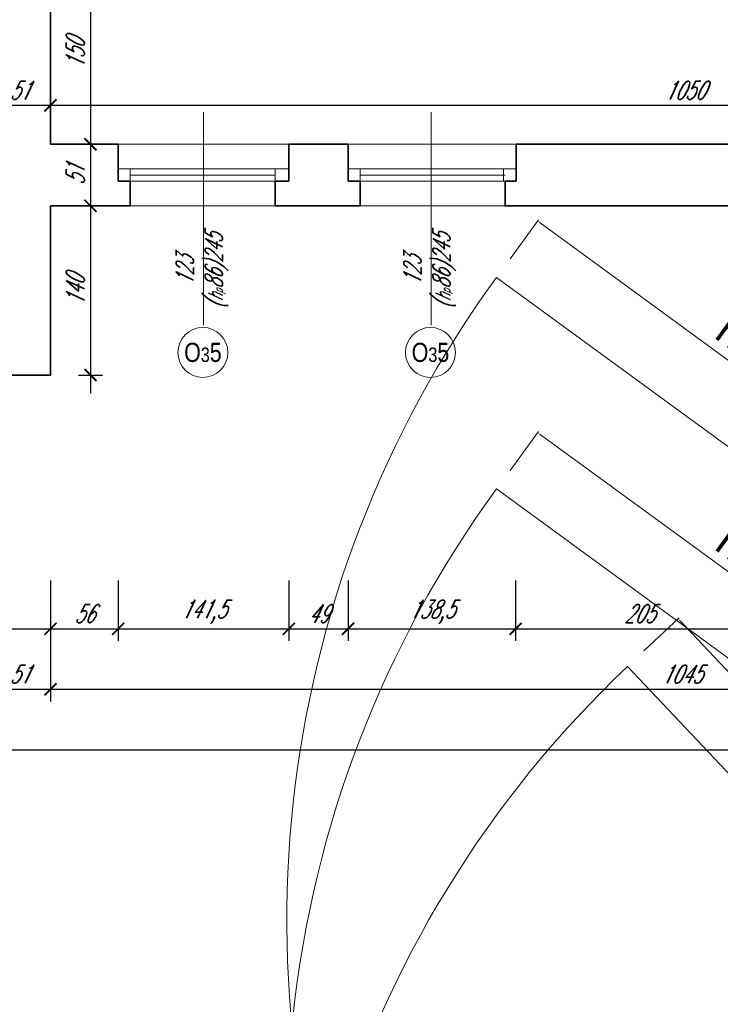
# Model space of a CAD drawing. Header units: millimetres. Extents: x 402 to 79005, y -7782 to 89952.
# Tile 127 of 256: x 25706 to 26286, y 23305 to 24120. Entities that reach past the tile are written whole.
import ezdxf

# ---------------------------------------------------------------- set-up
doc = ezdxf.new("R2010")
doc.units = ezdxf.units.MM
doc.header["$LTSCALE"] = 10
doc.layers.get('0').update_dxf_attribs({"lineweight": 0})
doc.layers.get('Defpoints').update_dxf_attribs({"color": 253})
for name, color, linetype, lineweight in [('01 parter - ściany', 253, 'Continuous', 35), ('03-01_okna', 253, 'Continuous', 15), ('04-1_widok', 253, 'Continuous', 5), ('05-01_wymiary', 253, 'Continuous', 5), ('05-03_opis', 253, 'Continuous', 5), ('0_A_WYMIAROWANIE', 1, 'Continuous', 5)]:
    doc.layers.add(name, color=color, linetype=linetype, lineweight=lineweight)
doc.styles.add('ariel', font='ARIAL.TTF', dxfattribs={"width": 0.8})
doc.styles.add('ariel_wym', font='simplex.shx', dxfattribs={"width": 0.65, "oblique": 25})
doc.styles.get("Standard").update_dxf_attribs({"font": 'arial.ttf'})
doc.dimstyles.new('ariel 50', dxfattribs={"dimtxt": 15, "dimasz": 10, "dimexe": 10, "dimexo": 0, "dimgap": 5, "dimtad": 1, "dimdec": 1, "dimrnd": 0.5, "dimtxsty": 'ariel_wym', "dimblk": 'ARCHTICK', "dimcen": 2.5, "dimdle": 15, "dimazin": 0, "dimtfac": 1, "dimtdec": 1, "dimtix": 1, "dimtmove": 0, "dimatfit": 3, "dimldrblk": 'DOT', "dimfxl": 0, "dimarcsym": 0})
doc.dimstyles.new('ariel 50 wnętrze', dxfattribs={"dimtxt": 15, "dimasz": 10, "dimexe": 10, "dimexo": 0, "dimgap": 5, "dimtad": 1, "dimdec": 1, "dimrnd": 0.5, "dimtxsty": 'ariel_wym', "dimblk": 'ARCHTICK', "dimcen": 2.5, "dimdle": 15, "dimazin": 0, "dimtfac": 1, "dimtdec": 1, "dimtix": 1, "dimtmove": 0, "dimatfit": 3, "dimldrblk": 'DOT', "dimfxl": 0, "dimarcsym": 0})
doc.dimstyles.new('ISO-25', dxfattribs={"dimtxt": 2.5, "dimasz": 2.5, "dimexe": 1.25, "dimexo": 0.625, "dimtad": 1, "dimtxsty": 'Standard', "dimcen": 2.5, "dimadec": 0, "dimazin": 0, "dimtfac": 1, "dimtmove": 0, "dimatfit": 3, "dimfxl": 0, "dimarcsym": 0})

# ---------------------------------------------------------------- blocks, each defined once
blk = doc.blocks.new('_ArchTick')
at = {"color": 0, "linetype": 'ByBlock', "const_width": 0.15}
blk.add_lwpolyline([(-0.5, -0.5), (0.5, 0.5)], dxfattribs=at)
blk = doc.blocks.new('*D2160')
at = {"layer": '05-01_wymiary', "color": 0, "lineweight": -2}
for p, q in [((25634, 23655.74), (25634, 23605.74)), ((25732, 23655.74), (25732, 23605.74)), ((25619, 23615.74), (25747, 23615.74))]:
    blk.add_line(p, q, dxfattribs=at)
at = {"layer": 'Defpoints', "color": 0}
for p in [(25634, 23876.69), (25732, 23825.69), (25732, 23615.74)]:
    blk.add_point(p, dxfattribs=at)
at = {"layer": '05-01_wymiary', "color": 0, "lineweight": -2, "xscale": 10, "yscale": 10, "zscale": 10, "rotation": 180}
blk.add_blockref('_ArchTick', (25634, 23615.74), dxfattribs=at)
at = {"layer": '05-01_wymiary', "color": 0, "lineweight": -2, "xscale": 10, "yscale": 10, "zscale": 10}
blk.add_blockref('_ArchTick', (25732, 23615.74), dxfattribs=at)
at = {"layer": '05-01_wymiary', "color": 0, "insert": (25683, 23628.24), "char_height": 15, "attachment_point": 5, "style": 'ariel_wym'}
blk.add_mtext('98', dxfattribs=at)
blk = doc.blocks.new('_Dot')
at = {"color": 0, "linetype": 'ByBlock', "lineweight": -2}
blk.add_line((-0.5, 0), (-1, 0), dxfattribs=at)
at = {"color": 0, "linetype": 'ByBlock', "const_width": 0.5}
blk.add_lwpolyline([(-0.25, 0, 1), (0.25, 0, 1)], format="xyb", close=True, dxfattribs=at)
blk = doc.blocks.new('*D2161')
at = {"layer": '05-01_wymiary', "color": 0, "lineweight": -2}
for p, q in [((25732, 23655.74), (25732, 23605.74)), ((25788, 23655.74), (25788, 23605.74)), ((25717, 23615.74), (25803, 23615.74))]:
    blk.add_line(p, q, dxfattribs=at)
at = {"layer": 'Defpoints', "color": 0}
for p in [(25788, 24016.69), (25732, 23825.69), (25788, 23615.74)]:
    blk.add_point(p, dxfattribs=at)
at = {"layer": '05-01_wymiary', "color": 0, "lineweight": -2, "xscale": 10, "yscale": 10, "zscale": 10, "rotation": 180}
blk.add_blockref('_ArchTick', (25732, 23615.74), dxfattribs=at)
at = {"layer": '05-01_wymiary', "color": 0, "lineweight": -2, "xscale": 10, "yscale": 10, "zscale": 10}
blk.add_blockref('_ArchTick', (25788, 23615.74), dxfattribs=at)
at = {"layer": '05-01_wymiary', "color": 0, "insert": (25760, 23628.24), "char_height": 15, "attachment_point": 5, "style": 'ariel_wym'}
blk.add_mtext('56', dxfattribs=at)
blk = doc.blocks.new('*D2162')
at = {"layer": '05-01_wymiary', "color": 0, "lineweight": -2}
for p, q in [((25788, 23655.74), (25788, 23605.74)), ((25929.3, 23655.74), (25929.3, 23605.74)), ((25773, 23615.74), (25944.3, 23615.74))]:
    blk.add_line(p, q, dxfattribs=at)
at = {"layer": 'Defpoints', "color": 0}
for p in [(25788, 24016.69), (25929.3, 24016.69), (25929.3, 23615.74)]:
    blk.add_point(p, dxfattribs=at)
at = {"layer": '05-01_wymiary', "color": 0, "lineweight": -2, "xscale": 10, "yscale": 10, "zscale": 10, "rotation": 180}
blk.add_blockref('_ArchTick', (25788, 23615.74), dxfattribs=at)
at = {"layer": '05-01_wymiary', "color": 0, "lineweight": -2, "xscale": 10, "yscale": 10, "zscale": 10}
blk.add_blockref('_ArchTick', (25929.3, 23615.74), dxfattribs=at)
at = {"layer": '05-01_wymiary', "color": 0, "insert": (25858.65, 23629.67), "char_height": 15, "attachment_point": 5, "style": 'ariel_wym'}
blk.add_mtext('141,5', dxfattribs=at)
blk = doc.blocks.new('*D2163')
at = {"layer": '05-01_wymiary', "color": 0, "lineweight": -2}
for p, q in [((25929.3, 23655.74), (25929.3, 23605.74)), ((25978.3, 23655.74), (25978.3, 23605.74)), ((25914.3, 23615.74), (25993.3, 23615.74))]:
    blk.add_line(p, q, dxfattribs=at)
at = {"layer": 'Defpoints', "color": 0}
for p in [(25929.3, 24016.69), (25978.3, 24016.69), (25978.3, 23615.74)]:
    blk.add_point(p, dxfattribs=at)
at = {"layer": '05-01_wymiary', "color": 0, "lineweight": -2, "xscale": 10, "yscale": 10, "zscale": 10, "rotation": 180}
blk.add_blockref('_ArchTick', (25929.3, 23615.74), dxfattribs=at)
at = {"layer": '05-01_wymiary', "color": 0, "lineweight": -2, "xscale": 10, "yscale": 10, "zscale": 10}
blk.add_blockref('_ArchTick', (25978.3, 23615.74), dxfattribs=at)
at = {"layer": '05-01_wymiary', "color": 0, "insert": (25953.8, 23628.24), "char_height": 15, "attachment_point": 5, "style": 'ariel_wym'}
blk.add_mtext('49', dxfattribs=at)
blk = doc.blocks.new('*D2164')
at = {"layer": '05-01_wymiary', "color": 0, "lineweight": -2}
for p, q in [((25978.3, 23655.74), (25978.3, 23605.74)), ((26117, 23655.74), (26117, 23605.74)), ((25963.3, 23615.74), (26132, 23615.74))]:
    blk.add_line(p, q, dxfattribs=at)
at = {"layer": 'Defpoints', "color": 0}
for p in [(25978.3, 24016.69), (26117, 24016.69), (26117, 23615.74)]:
    blk.add_point(p, dxfattribs=at)
at = {"layer": '05-01_wymiary', "color": 0, "lineweight": -2, "xscale": 10, "yscale": 10, "zscale": 10, "rotation": 180}
blk.add_blockref('_ArchTick', (25978.3, 23615.74), dxfattribs=at)
at = {"layer": '05-01_wymiary', "color": 0, "lineweight": -2, "xscale": 10, "yscale": 10, "zscale": 10}
blk.add_blockref('_ArchTick', (26117, 23615.74), dxfattribs=at)
at = {"layer": '05-01_wymiary', "color": 0, "insert": (26047.65, 23629.67), "char_height": 15, "attachment_point": 5, "style": 'ariel_wym'}
blk.add_mtext('138,5', dxfattribs=at)
blk = doc.blocks.new('*D2165')
at = {"layer": '05-01_wymiary', "color": 0, "lineweight": -2}
for p, q in [((26117, 23655.74), (26117, 23605.74)), ((26322, 23655.74), (26322, 23605.74)), ((26102, 23615.74), (26337, 23615.74))]:
    blk.add_line(p, q, dxfattribs=at)
at = {"layer": 'Defpoints', "color": 0}
for p in [(26117, 24016.69), (26322, 24016.69), (26322, 23615.74)]:
    blk.add_point(p, dxfattribs=at)
at = {"layer": '05-01_wymiary', "color": 0, "lineweight": -2, "xscale": 10, "yscale": 10, "zscale": 10, "rotation": 180}
blk.add_blockref('_ArchTick', (26117, 23615.74), dxfattribs=at)
at = {"layer": '05-01_wymiary', "color": 0, "lineweight": -2, "xscale": 10, "yscale": 10, "zscale": 10}
blk.add_blockref('_ArchTick', (26322, 23615.74), dxfattribs=at)
at = {"layer": '05-01_wymiary', "color": 0, "insert": (26219.5, 23628.24), "char_height": 15, "attachment_point": 5, "style": 'ariel_wym'}
blk.add_mtext('205', dxfattribs=at)
blk = doc.blocks.new('*D2196')
at = {"layer": '05-01_wymiary', "color": 0, "lineweight": -2}
for p, q in [((25681, 23605.74), (25681, 23555.74)), ((25732, 23605.74), (25732, 23555.74)), ((25666, 23565.74), (25747, 23565.74))]:
    blk.add_line(p, q, dxfattribs=at)
at = {"layer": 'Defpoints', "color": 0}
for p in [(25732, 24016.69), (25681, 23876.69), (25732, 23565.74)]:
    blk.add_point(p, dxfattribs=at)
at = {"layer": '05-01_wymiary', "color": 0, "lineweight": -2, "xscale": 10, "yscale": 10, "zscale": 10, "rotation": 180}
blk.add_blockref('_ArchTick', (25681, 23565.74), dxfattribs=at)
at = {"layer": '05-01_wymiary', "color": 0, "lineweight": -2, "xscale": 10, "yscale": 10, "zscale": 10}
blk.add_blockref('_ArchTick', (25732, 23565.74), dxfattribs=at)
at = {"layer": '05-01_wymiary', "color": 0, "insert": (25706.5, 23578.24), "char_height": 15, "attachment_point": 5, "style": 'ariel_wym'}
blk.add_mtext('51', dxfattribs=at)
blk = doc.blocks.new('*D2197')
at = {"layer": '05-01_wymiary', "color": 0, "lineweight": -2}
for p, q in [((25732, 23605.74), (25732, 23555.74)), ((26777, 23605.74), (26777, 23555.74)), ((25717, 23565.74), (26792, 23565.74))]:
    blk.add_line(p, q, dxfattribs=at)
at = {"layer": 'Defpoints', "color": 0}
for p in [(25732, 24016.69), (26777, 23965.69), (26777, 23565.74)]:
    blk.add_point(p, dxfattribs=at)
at = {"layer": '05-01_wymiary', "color": 0, "lineweight": -2, "xscale": 10, "yscale": 10, "zscale": 10, "rotation": 180}
blk.add_blockref('_ArchTick', (25732, 23565.74), dxfattribs=at)
at = {"layer": '05-01_wymiary', "color": 0, "lineweight": -2, "xscale": 10, "yscale": 10, "zscale": 10}
blk.add_blockref('_ArchTick', (26777, 23565.74), dxfattribs=at)
at = {"layer": '05-01_wymiary', "color": 0, "insert": (26254.5, 23578.24), "char_height": 15, "attachment_point": 5, "style": 'ariel_wym'}
blk.add_mtext('1045', dxfattribs=at)
blk = doc.blocks.new('*D2198')
at = {"layer": '05-01_wymiary', "color": 0, "lineweight": -2}
for p, q in [((22962.45, 23555.74), (22962.45, 23505.74)), ((26777, 23555.74), (26777, 23505.74)), ((22947.45, 23515.74), (26792, 23515.74))]:
    blk.add_line(p, q, dxfattribs=at)
at = {"layer": 'Defpoints', "color": 0}
for p in [(22962.45, 23965.69), (26777, 23965.69), (26777, 23515.74)]:
    blk.add_point(p, dxfattribs=at)
at = {"layer": '05-01_wymiary', "color": 0, "lineweight": -2, "xscale": 10, "yscale": 10, "zscale": 10, "rotation": 180}
blk.add_blockref('_ArchTick', (22962.45, 23515.74), dxfattribs=at)
at = {"layer": '05-01_wymiary', "color": 0, "lineweight": -2, "xscale": 10, "yscale": 10, "zscale": 10}
blk.add_blockref('_ArchTick', (26777, 23515.74), dxfattribs=at)
at = {"layer": '05-01_wymiary', "color": 0, "insert": (24869.72, 23529.67), "char_height": 15, "attachment_point": 5, "style": 'ariel_wym'}
blk.add_mtext('3814,5', dxfattribs=at)
blk = doc.blocks.new('*D2301')
at = {"layer": '05-01_wymiary', "color": 0, "lineweight": -2}
for p, q in [((25732, 24038.78), (25732, 24058.78)), ((26782, 24038.78), (26782, 24058.78)), ((26797, 24048.78), (25717, 24048.78))]:
    blk.add_line(p, q, dxfattribs=at)
at = {"layer": 'Defpoints', "color": 0}
for p in [(25732, 24048.78), (26782, 24029.69), (25732, 24016.69)]:
    blk.add_point(p, dxfattribs=at)
at = {"layer": '05-01_wymiary', "color": 0, "lineweight": -2, "xscale": 10, "yscale": 10, "zscale": 10, "rotation": 180}
blk.add_blockref('_ArchTick', (25732, 24048.78), dxfattribs=at)
at = {"layer": '05-01_wymiary', "color": 0, "lineweight": -2, "xscale": 10, "yscale": 10, "zscale": 10}
blk.add_blockref('_ArchTick', (26782, 24048.78), dxfattribs=at)
at = {"layer": '05-01_wymiary', "color": 0, "insert": (26257, 24061.28), "char_height": 15, "attachment_point": 5, "style": 'ariel_wym'}
blk.add_mtext('1050', dxfattribs=at)
blk = doc.blocks.new('*D2302')
at = {"layer": '05-01_wymiary', "color": 0, "lineweight": -2}
for p, q in [((25681, 24038.78), (25681, 24058.78)), ((25732, 24038.78), (25732, 24058.78)), ((25747, 24048.78), (25666, 24048.78))]:
    blk.add_line(p, q, dxfattribs=at)
at = {"layer": 'Defpoints', "color": 0}
for p in [(25681, 24048.78), (25681, 24018.65), (25732, 24016.69)]:
    blk.add_point(p, dxfattribs=at)
at = {"layer": '05-01_wymiary', "color": 0, "lineweight": -2, "xscale": 10, "yscale": 10, "zscale": 10, "rotation": 180}
blk.add_blockref('_ArchTick', (25681, 24048.78), dxfattribs=at)
at = {"layer": '05-01_wymiary', "color": 0, "lineweight": -2, "xscale": 10, "yscale": 10, "zscale": 10}
blk.add_blockref('_ArchTick', (25732, 24048.78), dxfattribs=at)
at = {"layer": '05-01_wymiary', "color": 0, "insert": (25706.5, 24061.28), "char_height": 15, "attachment_point": 5, "style": 'ariel_wym'}
blk.add_mtext('51', dxfattribs=at)
blk = doc.blocks.new('*D2310')
at = {"layer": '05-01_wymiary', "color": 0, "lineweight": -2}
for p, q in [((25765.09, 24181.75), (25765.09, 24001.69)), ((25755.09, 24166.75), (25775.09, 24166.75)), ((25755.09, 24016.69), (25775.09, 24016.69))]:
    blk.add_line(p, q, dxfattribs=at)
at = {"layer": 'Defpoints', "color": 0}
for p in [(25732, 24166.75), (25732, 24016.69), (25765.09, 24016.69)]:
    blk.add_point(p, dxfattribs=at)
at = {"layer": '05-01_wymiary', "color": 0, "lineweight": -2, "xscale": 10, "yscale": 10, "zscale": 10}
for p, rotation in [((25765.09, 24166.75), 90), ((25765.09, 24016.69), 270)]:
    blk.add_blockref('_ArchTick', p, dxfattribs=dict(at, rotation=rotation))
at = {"layer": '05-01_wymiary', "color": 0, "insert": (25752.59, 24091.72), "char_height": 15, "attachment_point": 5, "rotation": 90, "style": 'ariel_wym'}
blk.add_mtext('150', dxfattribs=at)
blk = doc.blocks.new('*D2311')
at = {"layer": '05-01_wymiary', "color": 0, "lineweight": -2}
for p, q in [((25765.09, 24031.69), (25765.09, 23950.69)), ((25755.09, 24016.69), (25775.09, 24016.69)), ((25755.09, 23965.69), (25775.09, 23965.69))]:
    blk.add_line(p, q, dxfattribs=at)
at = {"layer": 'Defpoints', "color": 0}
for p in [(25732, 24016.69), (25732, 23965.69), (25765.09, 23965.69)]:
    blk.add_point(p, dxfattribs=at)
at = {"layer": '05-01_wymiary', "color": 0, "lineweight": -2, "xscale": 10, "yscale": 10, "zscale": 10}
for p, rotation in [((25765.09, 24016.69), 90), ((25765.09, 23965.69), 270)]:
    blk.add_blockref('_ArchTick', p, dxfattribs=dict(at, rotation=rotation))
at = {"layer": '05-01_wymiary', "color": 0, "insert": (25752.59, 23991.19), "char_height": 15, "attachment_point": 5, "rotation": 90, "style": 'ariel_wym'}
blk.add_mtext('51', dxfattribs=at)
blk = doc.blocks.new('*D2312')
at = {"layer": '05-01_wymiary', "color": 0, "lineweight": -2}
for p, q in [((25765.09, 23980.69), (25765.09, 23810.69)), ((25755.09, 23965.69), (25775.09, 23965.69)), ((25755.09, 23825.69), (25775.09, 23825.69))]:
    blk.add_line(p, q, dxfattribs=at)
at = {"layer": 'Defpoints', "color": 0}
for p in [(25732, 23965.69), (25732, 23825.69), (25765.09, 23825.69)]:
    blk.add_point(p, dxfattribs=at)
at = {"layer": '05-01_wymiary', "color": 0, "lineweight": -2, "xscale": 10, "yscale": 10, "zscale": 10}
for p, rotation in [((25765.09, 23965.69), 90), ((25765.09, 23825.69), 270)]:
    blk.add_blockref('_ArchTick', p, dxfattribs=dict(at, rotation=rotation))
at = {"layer": '05-01_wymiary', "color": 0, "insert": (25752.59, 23895.69), "char_height": 15, "attachment_point": 5, "rotation": 90, "style": 'ariel_wym'}
blk.add_mtext('140', dxfattribs=at)
blk = doc.blocks.new('*D2320')
at = {"layer": '05-01_wymiary', "color": 0, "lineweight": -2}
for p, q in [((25667.47, 23891.69), (25667.47, 23810.69)), ((25677.47, 23876.69), (25657.47, 23876.69)), ((25677.47, 23825.69), (25657.47, 23825.69))]:
    blk.add_line(p, q, dxfattribs=at)
at = {"layer": 'Defpoints', "color": 0}
for p in [(25681, 23876.69), (25667.47, 23825.69), (25732, 23825.69)]:
    blk.add_point(p, dxfattribs=at)
at = {"layer": '05-01_wymiary', "color": 0, "lineweight": -2, "xscale": 10, "yscale": 10, "zscale": 10}
for p, rotation in [((25667.47, 23876.69), 90), ((25667.47, 23825.69), 270)]:
    blk.add_blockref('_ArchTick', p, dxfattribs=dict(at, rotation=rotation))
at = {"layer": '05-01_wymiary', "color": 0, "insert": (25654.97, 23851.19), "char_height": 15, "attachment_point": 5, "rotation": 90, "style": 'ariel_wym'}
blk.add_mtext('51', dxfattribs=at)
blk = doc.blocks.new('*D4583')
at = {"layer": '0_A_WYMIAROWANIE', "color": 0, "lineweight": -2}
blk.add_arc((29695.64, 22744.72), 175.39, 180.8167, 239.1833, dxfattribs=at)
at = {"layer": '0_A_WYMIAROWANIE', "color": 0}
for points in [[(29520.69, 22742.22), (29519.85, 22742.22), (29520.25, 22744.72)], [(29605.58, 22593.73), (29606, 22594.45), (29607.95, 22592.83)]]:
    blk.add_solid(points, dxfattribs=at)
at = {"layer": 'Defpoints', "color": 0}
for p in [(28795.64, 22744.72), (29695.64, 22744.72), (29695.64, 22744.72), (29555.22, 22639.63), (29245.14, 21964.42)]:
    blk.add_point(p, dxfattribs=at)
at = {"layer": '0_A_WYMIAROWANIE', "color": 0, "lineweight": 9, "insert": (29555.35, 22663.72), "char_height": 25, "attachment_point": 5, "rotation": 300}
blk.add_mtext('60%%d', dxfattribs=at)
blk = doc.blocks.new('*D4584')
at = {"layer": '0_A_WYMIAROWANIE', "color": 0, "lineweight": -2}
for p, q in [((28795.64, 22763.63), (28795.64, 22803.69)), ((28798.14, 22802.44), (29693.14, 22802.44)), ((29695.64, 22763.63), (29695.64, 22803.69))]:
    blk.add_line(p, q, dxfattribs=at)
at = {"layer": '0_A_WYMIAROWANIE', "color": 0}
for points in [[(28798.14, 22802.85), (28798.14, 22802.02), (28795.64, 22802.44)], [(29693.14, 22802.02), (29693.14, 22802.85), (29695.64, 22802.44)]]:
    blk.add_solid(points, dxfattribs=at)
at = {"layer": 'Defpoints', "color": 0}
for p in [(29695.64, 22802.44), (28795.64, 22763.01), (29695.64, 22763.01)]:
    blk.add_point(p, dxfattribs=at)
at = {"layer": '0_A_WYMIAROWANIE', "color": 0, "lineweight": 9, "insert": (29245.64, 22819.31), "char_height": 25, "attachment_point": 5}
blk.add_mtext('h=9,07m - Wysokość przesłaniania.', dxfattribs=at)
blk = doc.blocks.new('zw$6F80')
at = {"layer": '0_A_WYMIAROWANIE', "lineweight": 9}
blk.add_lwpolyline([(-900, 0), (0, 0)], dxfattribs=at)
blk.add_arc((2.025, 0), 902.025, 180, 239.888616, dxfattribs=at)
dim = blk.add_linear_dim(base=(0, 57.719), p1=(-900, 18.289), p2=(0, 18.289), text='h=9,07m - Wysokość przesłaniania.', dimstyle='ISO-25', override={"dimtxt": 25, "dimtxsty": 'Standard'}, dxfattribs=at)
dim.commit()
dim.dimension.update_dxf_attribs({"geometry": '*D4584', "text_midpoint": (-450, 74.587), "insert": (-29695.641, -22744.718)})
dim = blk.add_angular_dim_2l(base=(-140.424, -105.083), line1=((-900, 0), (0, 0)), line2=((-450.505, -780.298), (0, 0)), dimstyle='ISO-25', override={"dimtxt": 25}, dxfattribs=at)
dim.commit()
dim.dimension.update_dxf_attribs({"geometry": '*D4583', "text_midpoint": (-140.296, -81), "insert": (-29695.641, -22744.718)})

msp = doc.modelspace()

# ---------------------------------------------------------------- linework, layer by layer
at = {"layer": '01 parter - ściany'}
for p, q in [((25731.997, 24572.689), (25731.997, 24016.689)), ((25787.997, 24016.689), (25731.997, 24016.689)), ((25787.997, 24016.689), (25787.997, 23986.189)), ((25978.297, 24016.689), (25929.297, 24016.689)), ((25929.297, 24016.689), (25929.297, 23986.189)), ((25978.297, 24016.689), (25978.297, 23986.189)), ((26193.997, 24016.689), (26117.497, 24016.689)), ((26117.497, 24016.689), (26117.497, 23986.189)), ((26321.997, 24016.689), (26193.997, 24016.689)), ((25731.997, 23965.689), (25731.997, 23825.689)), ((25731.997, 23965.689), (25787.997, 23965.689)), ((25929.297, 23965.689), (25978.297, 23965.689)), ((26116.997, 23965.689), (26193.997, 23965.689)), ((26193.997, 23965.689), (26321.997, 23965.689)), ((25623.997, 23825.689), (25731.997, 23825.689))]:
    msp.add_line(p, q, dxfattribs=at)
for points in [[(25787.997, 23986.189), (25797.997, 23986.189), (25797.997, 23965.689), (25787.997, 23965.689)], [(25929.297, 23986.189), (25917.997, 23986.189), (25917.997, 23965.689), (25929.297, 23965.689)], [(25978.297, 23986.189), (25988.297, 23986.189), (25988.297, 23965.689), (25976.997, 23965.689)], [(26117.497, 23986.189), (26108.297, 23986.189), (26108.297, 23965.689), (26119.597, 23965.689)]]:
    msp.add_lwpolyline(points, dxfattribs=at)
at = {"layer": '03-01_okna', "linetype": 'Continuous', "lineweight": 0}
for p, q in [((25787.997, 23996.189), (25929.297, 23996.189)), ((25797.997, 23986.189), (25797.997, 23996.189)), ((25797.997, 23991.189), (25917.997, 23991.189)), ((25917.997, 23986.189), (25917.997, 23996.189)), ((25978.297, 23996.189), (26117.497, 23996.189)), ((25988.297, 23986.189), (25988.297, 23996.189)), ((25988.297, 23991.189), (26108.297, 23991.189)), ((26106.997, 23986.189), (26106.997, 23996.189)), ((25787.997, 23986.189), (25929.297, 23986.189)), ((25787.997, 23986.189), (25797.997, 23986.189)), ((25927.997, 23986.189), (25917.997, 23986.189)), ((25978.297, 23986.189), (26117.497, 23986.189)), ((25978.297, 23986.189), (25988.297, 23986.189)), ((26116.997, 23986.189), (26106.997, 23986.189)), ((25787.997, 23965.689), (25929.297, 23965.689)), ((25976.997, 23965.689), (26116.997, 23965.689))]:
    msp.add_line(p, q, dxfattribs=at)
at = {"layer": '04-1_widok'}
for p, q in [((25787.997, 24016.689), (25929.297, 24016.689)), ((25976.997, 24016.689), (26116.997, 24016.689))]:
    msp.add_line(p, q, dxfattribs=at)
at = {"layer": '05-03_opis', "lineweight": 0}
for p, q in [((25858.647, 24043.073), (25858.647, 23867.056)), ((26046.997, 24043.073), (26046.997, 23867.056))]:
    msp.add_line(p, q, dxfattribs=at)
for centre in [(25858.147, 23844.367), (26046.497, 23844.367)]:
    msp.add_circle(centre, 20.689, dxfattribs=at)

# ---------------------------------------------------------------- block references
at = {"layer": '0_A_WYMIAROWANIE', "lineweight": 9}
for p, rotation in [((26827.997, 23375.689), 323.8588009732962), ((26827.997, 23200.689), 323.8588009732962), ((26827.997, 22930.689), 313.4153870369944)]:
    msp.add_blockref('zw$6F80', p, dxfattribs=dict(at, rotation=rotation))

# ---------------------------------------------------------------- texts
at = {"layer": '05-03_opis', "lineweight": 0, "char_height": 14.4, "width": 62.66128, "attachment_point": 5, "rotation": 90, "style": 'ariel_wym'}
for insert in [(25857.577, 23911.939), (26045.927, 23911.939)]:
    msp.add_mtext('123\\P({\\H0.8333x;h\\H0.6x;p}86)245', dxfattribs=dict(at, insert=insert))
at = {"layer": '05-03_opis', "lineweight": 0, "char_height": 15.84, "width": 75.19353, "attachment_point": 5, "style": 'ariel'}
for insert in [(25858.147, 23844.367), (26046.497, 23844.367)]:
    msp.add_mtext('O{\\H0.7576x;3}5', dxfattribs=dict(at, insert=insert))

# ---------------------------------------------------------------- dimensions: what is measured, and where the dimension line sits
at = {"layer": '05-01_wymiary'}
for base, p1, p2, picture, middle in [((25765.093, 24016.689), (25731.997, 24166.753), (25731.997, 24016.689), '*D2310', (25752.593, 24091.721)), ((25765.093, 23965.689), (25731.997, 24016.689), (25731.997, 23965.689), '*D2311', (25752.593, 23991.189)), ((25765.093, 23825.689), (25731.997, 23965.689), (25731.997, 23825.689), '*D2312', (25752.593, 23895.689)), ((25667.466, 23825.689), (25680.997, 23876.689), (25731.997, 23825.689), '*D2320', (25654.966, 23851.189))]:
    dim = msp.add_linear_dim(base=base, p1=p1, p2=p2, angle=90, dimstyle='ariel 50 wnętrze', override={"dimtmove": 1}, dxfattribs=at)
    dim.commit()
    dim.dimension.update_dxf_attribs({"geometry": picture, "text_midpoint": middle})
for base, p1, p2, dimstyle, picture, middle in [((25680.997, 24048.784), (25731.997, 24016.689), (25680.997, 24018.654), 'ariel 50 wnętrze', '*D2302', (25706.497, 24061.284)), ((25731.997, 24048.784), (26781.997, 24029.689), (25731.997, 24016.689), 'ariel 50 wnętrze', '*D2301', (26256.997, 24061.284)), ((25731.997, 23565.741), (25680.997, 23876.689), (25731.997, 24016.689), 'ariel 50', '*D2196', (25706.497, 23578.241)), ((25787.997, 23615.741), (25731.997, 23825.689), (25787.997, 24016.689), 'ariel 50', '*D2161', (25759.997, 23628.241)), ((26776.997, 23565.741), (25731.997, 24016.689), (26776.997, 23965.689), 'ariel 50', '*D2197', (26254.497, 23578.241)), ((25929.297, 23615.741), (25787.997, 24016.689), (25929.297, 24016.689), 'ariel 50', '*D2162', (25858.647, 23629.67)), ((25978.297, 23615.741), (25929.297, 24016.689), (25978.297, 24016.689), 'ariel 50', '*D2163', (25953.797, 23628.241)), ((26116.997, 23615.741), (25978.297, 24016.689), (26116.997, 24016.689), 'ariel 50', '*D2164', (26047.647, 23629.67)), ((26321.997, 23615.741), (26116.997, 24016.689), (26321.997, 24016.689), 'ariel 50', '*D2165', (26219.497, 23628.241)), ((25731.997, 23615.741), (25633.997, 23876.689), (25731.997, 23825.689), 'ariel 50', '*D2160', (25682.997, 23628.241))]:
    dim = msp.add_linear_dim(base=base, p1=p1, p2=p2, dimstyle=dimstyle, override={"dimtmove": 1}, dxfattribs=at)
    dim.commit()
    dim.dimension.update_dxf_attribs({"geometry": picture, "text_midpoint": middle})
dim = msp.add_linear_dim(base=(26776.997, 23515.741), p1=(22962.446, 23965.689), p2=(26776.997, 23965.689), dimstyle='ariel 50', dxfattribs=at)
dim.commit()
dim.dimension.update_dxf_attribs({"geometry": '*D2198', "text_midpoint": (24869.722, 23529.67)})

doc.saveas('drawing.dxf')
